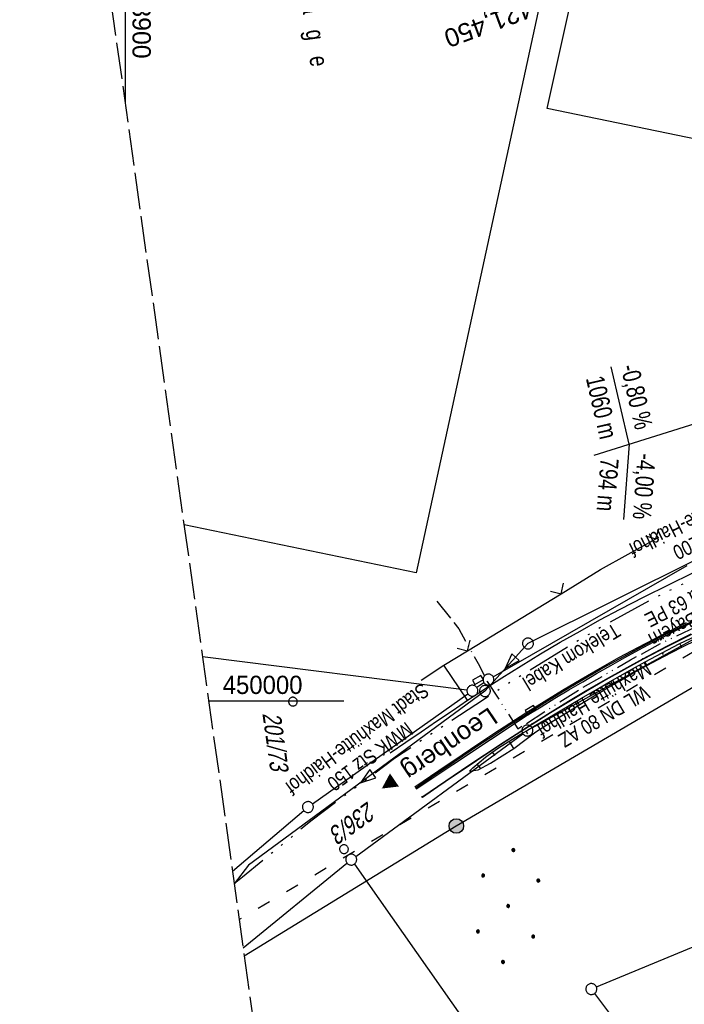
# Model space of a CAD drawing. Extents: x 508886 to 509272, y 449452 to 450225.
# Tile 24 of 46: x 508886 to 508977, y 449958 to 450093. Entities that reach past the tile are written whole.
import ezdxf
from ezdxf.enums import TextEntityAlignment as Align

# ---------------------------------------------------------------- set-up
doc = ezdxf.new("R2010")
doc.units = 0
doc.header["$LTSCALE"] = 10
doc.header["$MEASUREMENT"] = 0
for name, pattern in [('ACAD_ISO03W100', [30, 12, -18]), ('ACAD_ISO13W100', [36, 12, -3, 12, -3, 0, -3, 0, -3]), ('ACAD_ISO14W100', [25.5, 12, -3, 0.5, -3, 0.5, -3, 0.5, -3]), ('LT00', [0]), ('LT14', [0.6, 0.5, -0.1])]:
    doc.linetypes.add(name, pattern=pattern)
doc.layers.get('0').update_dxf_attribs({"linetype": 'LT00'})
for name, color, linetype in [('--EK_FBR', 250, 'LT00'), ('-EL-93-1', 250, 'LT00'), ('-GRA-40W', 11, 'Continuous'), ('ABWASSERLTG', 24, 'LT00'), ('ABWASSERLTG_FLIEßPF', 26, 'Continuous'), ('ABWASSERLTG_TEXT', 26, 'Continuous'), ('DFK_BES-NAME', 255, 'LT00'), ('DFK_FLUR_NR', 250, 'LT00'), ('DFK_GZPKT', 250, 'LT00'), ('DFK_KATASTER', 250, 'LT00'), ('DFK_NUTZUNG', 250, 'LT00'), ('DFK_TOPO-ANL', 252, 'LT00'), ('DFK_VERMPKT', 252, 'LT00'), ('GASLTG', 250, 'ACAD_ISO13W100'), ('GASLTG_TEXT', 250, 'Continuous'), ('ORTSRICHTUNG', 7, 'Continuous'), ('STROM_FREILTG', 80, 'STROMFREILEITUNG'), ('STROM_TEXT', 80, 'Continuous'), ('TELEKOM', 210, 'ACAD_ISO14W100'), ('TELEKOM_TEXT', 210, 'Continuous'), ('V123_AFBR_BAB', 250, 'LT00'), ('V123_BOESCH', 250, 'LT00'), ('V123_BOSCHUNG', 250, 'LT00'), ('V123_GEHWEG', 250, 'LT00'), ('V123_H_BORD', 8, 'LT00'), ('V123_KA_PRUF', 182, 'LT00'), ('V123_PARK_MS', 1, 'LT00'), ('V123_RASTER', 250, 'LT00'), ('V123_RINNE', 182, 'LT00'), ('V123_SINKK', 182, 'LT00'), ('V123_ZAUN', 40, 'LT00'), ('WASSERLTG', 130, 'ACAD_ISO03W100'), ('WASSERLTG_TEXT', 130, 'Continuous')]:
    doc.layers.add(name, color=color, linetype=linetype)
doc.layers.add('-BLATT_123-RAND', color=7, linetype='LT14', plot=False)
doc.styles.add('Arial', font='ARIAL.TTF')
doc.styles.add('Beschrift', font='ARIAL.TTF')
doc.styles.get("Standard").update_dxf_attribs({"font": 'ARIAL.TTF'})
doc.styles.add('Strom', font='txt-alt.shx')
doc.styles.add('Versorgungsltg', font='ARIAL.TTF', dxfattribs={"width": 0.8, "height": 2})
doc.linetypes.add('STROMFREILEITUNG', pattern='A,12.7,-5.5,["xx",Strom,S=2.5,R=0,X=-2.6,Y=-0.85],-4.35', length=22.55)

# ---------------------------------------------------------------- blocks, each defined once
blk = doc.blocks.new('SYMB7010')
at = {"color": 0, "linetype": 'ByBlock'}
for points in [[(-0.031408, 0.499213), (-0.093728, 0.49134), (-0.15457, 0.475719), (-0.212975, 0.452595), (-0.268021, 0.422333), (-0.31884, 0.385411), (-0.36463, 0.342411), (-0.40467, 0.29401), (-0.438329, 0.240973), (-0.465074, 0.184136), (-0.484486, 0.124395), (-0.496256, 0.062692), (-0.5002, 0)], [(-0.5002, 0), (-0.496256, -0.062692), (-0.484486, -0.124395), (-0.465075, -0.184136), (-0.438329, -0.240973), (-0.404671, -0.29401), (-0.36463, -0.342411), (-0.31884, -0.385411), (-0.268021, -0.422333), (-0.212975, -0.452595), (-0.154571, -0.475719), (-0.093728, -0.49134), (-0.031408, -0.499213), (0.031408, -0.499213)], [(0.5002, 0), (0.496256, 0.062692), (0.484485, 0.124395), (0.465074, 0.184136), (0.438329, 0.240973), (0.40467, 0.29401), (0.36463, 0.342411), (0.31884, 0.385411), (0.268021, 0.422333), (0.212975, 0.452595), (0.15457, 0.475719), (0.093728, 0.49134), (0.031408, 0.499213), (-0.031408, 0.499213)], [(0.031408, -0.499213), (0.093728, -0.491341), (0.15457, -0.475719), (0.212975, -0.452595), (0.268021, -0.422333), (0.31884, -0.385411), (0.36463, -0.342411), (0.404671, -0.294011), (0.438329, -0.240974), (0.465075, -0.184136), (0.484486, -0.124395), (0.496256, -0.062692), (0.500201, 0)]]:
    blk.add_lwpolyline(points, dxfattribs=at)
blk = doc.blocks.new('Ackerland7')
at = {"layer": 'DFK_NUTZUNG', "color": 0, "linetype": 'ByBlock'}
for p, q in [((-4, 3.93), (-4, 3.67)), ((-3.95, 3.63), (-3.95, 3.97)), ((-3.9, 3.99), (-3.9, 3.61)), ((-3.85, 3.6), (-3.85, 4)), ((-3.8, 3.99), (-3.8, 3.61)), ((-3.75, 3.63), (-3.75, 3.97)), ((-3.7, 3.93), (-3.7, 3.67)), ((-3.65, 3.8), (-3.65, 3.8)), ((3.7, 3.93), (3.7, 3.67)), ((3.75, 3.63), (3.75, 3.97)), ((3.8, 3.99), (3.8, 3.61)), ((3.85, 3.6), (3.85, 4)), ((3.9, 3.99), (3.9, 3.61)), ((3.95, 3.63), (3.95, 3.97)), ((4, 3.93), (4, 3.67)), ((4.05, 3.8), (4.05, 3.8)), ((-7.85, 0.13), (-7.85, -0.13)), ((-7.8, -0.17), (-7.8, 0.17)), ((-7.75, 0.19), (-7.75, -0.19)), ((-7.7, -0.2), (-7.7, 0.2)), ((-7.65, 0.19), (-7.65, -0.19)), ((-7.6, -0.17), (-7.6, 0.17)), ((-7.55, 0.13), (-7.55, -0.13)), ((-7.5, 0), (-7.5, 0)), ((-0.15, 0.13), (-0.15, -0.13)), ((-0.1, -0.17), (-0.1, 0.17)), ((-0.05, 0.19), (-0.05, -0.19)), ((0, -0.2), (0, 0.2)), ((0.05, 0.19), (0.05, -0.19)), ((0.1, -0.17), (0.1, 0.17)), ((0.15, 0.13), (0.15, -0.13)), ((0.2, 0), (0.2, 0)), ((7.55, 0.13), (7.55, -0.13)), ((7.6, -0.17), (7.6, 0.17)), ((7.65, 0.19), (7.65, -0.19)), ((7.7, -0.2), (7.7, 0.2)), ((7.75, 0.19), (7.75, -0.19)), ((7.8, -0.17), (7.8, 0.17)), ((7.85, 0.13), (7.85, -0.13)), ((7.9, 0), (7.9, 0)), ((-4, -3.67), (-4, -3.93)), ((-3.95, -3.97), (-3.95, -3.63)), ((-3.9, -3.61), (-3.9, -3.99)), ((-3.85, -4), (-3.85, -3.6)), ((-3.8, -3.61), (-3.8, -3.99)), ((-3.75, -3.97), (-3.75, -3.63)), ((-3.7, -3.67), (-3.7, -3.93)), ((-3.65, -3.8), (-3.65, -3.8)), ((3.7, -3.67), (3.7, -3.93)), ((3.75, -3.97), (3.75, -3.63)), ((3.8, -3.61), (3.8, -3.99)), ((3.85, -4), (3.85, -3.6)), ((3.9, -3.61), (3.9, -3.99)), ((3.95, -3.97), (3.95, -3.63)), ((4, -3.67), (4, -3.93)), ((4.05, -3.8), (4.05, -3.8))]:
    blk.add_line(p, q, dxfattribs=at)
for points in [[(-3.65, 3.8), (-3.67, 3.89), (-3.73, 3.96), (-3.81, 3.99), (-3.89, 3.99), (-3.97, 3.96), (-4.03, 3.89), (-4.05, 3.8), (-4.03, 3.71), (-3.97, 3.64), (-3.89, 3.6), (-3.81, 3.6), (-3.73, 3.64), (-3.67, 3.71), (-3.65, 3.8)], [(4.05, 3.8), (4.03, 3.89), (3.97, 3.96), (3.89, 3.99), (3.81, 3.99), (3.73, 3.96), (3.67, 3.89), (3.65, 3.8), (3.67, 3.71), (3.73, 3.64), (3.81, 3.61), (3.89, 3.61), (3.97, 3.64), (4.03, 3.71), (4.05, 3.8)], [(-7.5, 0), (-7.52, 0.09), (-7.58, 0.16), (-7.66, 0.19), (-7.74, 0.19), (-7.82, 0.16), (-7.88, 0.09), (-7.9, 0)], [(0.2, 0), (0.18, 0.09), (0.12, 0.16), (0.04, 0.19), (-0.04, 0.19), (-0.12, 0.16), (-0.18, 0.09), (-0.2, 0)], [(-0.2, 0), (-0.18, -0.09), (-0.12, -0.16), (-0.04, -0.19), (0.04, -0.19), (0.12, -0.16), (0.18, -0.09), (0.2, 0)], [(7.9, 0), (7.88, 0.09), (7.82, 0.16), (7.74, 0.19), (7.66, 0.19), (7.58, 0.16), (7.52, 0.09), (7.5, 0)], [(7.5, 0), (7.52, -0.09), (7.58, -0.16), (7.66, -0.19), (7.74, -0.19), (7.82, -0.16), (7.88, -0.09), (7.9, 0)], [(-7.9, 0), (-7.88, -0.09), (-7.82, -0.16), (-7.74, -0.19), (-7.66, -0.19), (-7.58, -0.16), (-7.52, -0.09), (-7.5, 0)], [(-3.65, -3.8), (-3.67, -3.71), (-3.73, -3.64), (-3.81, -3.61), (-3.89, -3.61), (-3.97, -3.64), (-4.03, -3.71), (-4.05, -3.8), (-4.03, -3.89), (-3.97, -3.96), (-3.89, -3.99), (-3.81, -3.99), (-3.73, -3.96), (-3.67, -3.89), (-3.65, -3.8)], [(4.05, -3.8), (4.03, -3.71), (3.97, -3.64), (3.89, -3.61), (3.81, -3.61), (3.73, -3.64), (3.67, -3.71), (3.65, -3.8), (3.67, -3.89), (3.73, -3.96), (3.81, -3.99), (3.89, -3.99), (3.97, -3.96), (4.03, -3.89), (4.05, -3.8)]]:
    blk.add_lwpolyline(points, dxfattribs=at)
blk = doc.blocks.new('SYMB0003')
at = {"color": 0, "linetype": 'ByBlock'}
for p, q in [((-0.015712, 0), (0.010166, 0.012015)), ((0, -0.021257), (-0.015712, 0)), ((0.010166, 0.012015), (0, -0.021257))]:
    blk.add_line(p, q, dxfattribs=at)
for points in [[(-0.031395, 0.499013), (-0.093691, 0.491144), (-0.154509, 0.475528), (-0.21289, 0.452414), (-0.267913, 0.422164), (-0.318712, 0.385257), (-0.364484, 0.342274), (-0.404509, 0.293893), (-0.438154, 0.240877), (-0.464888, 0.184062), (-0.484292, 0.124345), (-0.496058, 0.062667), (-0.5, 0)], [(-0.5, 0), (-0.496058, -0.062667), (-0.484292, -0.124345), (-0.464888, -0.184062), (-0.438154, -0.240877), (-0.404509, -0.293893), (-0.364485, -0.342274), (-0.318712, -0.385257), (-0.267914, -0.422164), (-0.21289, -0.452414), (-0.154509, -0.475529), (-0.093691, -0.491144), (-0.031395, -0.499014), (0.031395, -0.499014)], [(0.5, 0), (0.496057, 0.062667), (0.484292, 0.124345), (0.464888, 0.184062), (0.438153, 0.240877), (0.404509, 0.293893), (0.364484, 0.342274), (0.318712, 0.385257), (0.267913, 0.422164), (0.21289, 0.452414), (0.154509, 0.475528), (0.093691, 0.491144), (0.031395, 0.499013), (-0.031395, 0.499013)], [(0.031395, -0.499014), (0.093691, -0.491144), (0.154509, -0.475529), (0.21289, -0.452414), (0.267914, -0.422164), (0.318712, -0.385257), (0.364485, -0.342274), (0.404509, -0.293893), (0.438154, -0.240877), (0.464889, -0.184062), (0.484292, -0.124345), (0.496058, -0.062667), (0.5, 0)]]:
    blk.add_lwpolyline(points, dxfattribs=at)
blk = doc.blocks.new('SYMB0011')
at = {"color": 0, "linetype": 'ByBlock'}
for p, q in [((0.5, 0), (-0.5, 0)), ((0, 0.5), (0, -0.5))]:
    blk.add_line(p, q, dxfattribs=at)
blk = doc.blocks.new('SYMB0024')
at = {"color": 0, "linetype": 'ByBlock'}
for p, q in [((-0.5, 0.5), (0, 0)), ((0, 0), (0.5, 0.5))]:
    blk.add_line(p, q, dxfattribs=at)
blk = doc.blocks.new('SYMB0652')
at = {"color": 0, "linetype": 'ByBlock'}
blk.add_lwpolyline([(-0.15, -0.075), (0.15, -0.075), (0.15, 0.075), (-0.15, 0.075), (-0.15, -0.075)], dxfattribs=at)
blk = doc.blocks.new('ABWASSER-FLIEßPF')
at = {"layer": 'ABWASSERLTG_FLIEßPF'}
for p, q in [((0, 0), (-2.11, 0.7)), ((-2.11, 0.7), (-2.11, -0.7)), ((-2.11, -0.7), (0, 0))]:
    blk.add_line(p, q, dxfattribs=at)

msp = doc.modelspace()

# ---------------------------------------------------------------- hatches: boundary and pattern name
at = {"layer": 'STROM_TEXT'}
h = msp.add_hatch(color=256, dxfattribs=at)
edge = h.paths.add_edge_path()
edge.add_arc((508945.34, 449982.91), 1, 0, 360)

# ---------------------------------------------------------------- linework, layer by layer
at = {"layer": '--EK_FBR'}
for points in [[(508936.3, 449992.93), (508938.41, 449994.38), (508940.52, 449995.83), (508942.64, 449997.27), (508944.76, 449998.71), (508946.88, 450000.13), (508948.44, 450001.17), (508950, 450002.19), (508951.56, 450003.2), (508954.21, 450004.87), (508956.87, 450006.49), (508959.56, 450008.08), (508962.28, 450009.63), (508965.01, 450011.14), (508967.77, 450012.61), (508971.06, 450014.32), (508974.39, 450015.97), (508977.73, 450017.58)], [(508939.64, 449988.27), (508941.8, 449989.74), (508943.96, 449991.21), (508946.13, 449992.67), (508948.3, 449994.13), (508950.48, 449995.57), (508952.67, 449997), (508954.87, 449998.41), (508957.38, 449999.99), (508959.9, 450001.53), (508962.45, 450003.05), (508965.02, 450004.53), (508967.6, 450005.98), (508970.21, 450007.39), (508973.51, 450009.12), (508976.85, 450010.79)]]:
    msp.add_lwpolyline(points, dxfattribs=at)
at = {"layer": '-BLATT_123-RAND'}
msp.add_lwpolyline([(508885.55, 450185.32), (508987.91, 449452.43), (509272.15, 449492.13), (509169.8, 450225.01), (508885.55, 450185.32)], dxfattribs=at)
at = {"layer": '-GRA-40W'}
for p, q in [((508964.22, 450033.72), (509016.63, 450050.27)), ((508968.99, 450035.22), (508966.55, 450045.83)), ((508968.99, 450035.22), (508968.22, 450024.89))]:
    msp.add_line(p, q, dxfattribs=at)
at = {"layer": 'ABWASSERLTG', "flags": 128}
msp.add_lwpolyline([(509013.9, 450037.21), (508955.15, 450007.92), (508949.26, 450001.4), (508916.89, 449977.53), (508914.93, 449974.98)], dxfattribs=at)
at = {"layer": 'DFK_KATASTER'}
for p, q in [((508950.4, 450003.34), (508976.94, 450018.59)), ((508955.73, 449996.35), (508979.23, 450009.31)), ((508946.8, 450001.54), (508910.58, 450006.1)), ((508949.13, 450002.54), (508948.16, 450001.87)), ((508925.63, 449985.93), (508946.93, 450001.02)), ((508931.56, 449978.74), (508954.47, 449995.54)), ((508914.69, 449976.71), (508924.45, 449985.01)), ((508964.52, 449960.85), (509015.04, 449981.83)), ((508916.16, 449966.2), (508930.37, 449977.82)), ((508931.38, 449977.69), (508946.56, 449956.09)), ((508964.28, 449959.96), (508976.34, 449943.79))]:
    msp.add_line(p, q, dxfattribs=at)
at = {"layer": 'DFK_TOPO-ANL'}
for p, q in [((508961.91, 450119.15), (508939.84, 450017.61)), ((508957.78, 450081.26), (508965.28, 450115.01)), ((508984.43, 450075.69), (508957.78, 450081.26)), ((508939.84, 450017.61), (508908.06, 450024.2))]:
    msp.add_line(p, q, dxfattribs=at)
at = {"layer": 'GASLTG', "ltscale": 0.025, "flags": 128}
msp.add_lwpolyline([(508942.69, 450013.74), (508945.67, 450009.92), (508948.33, 450005.19), (508949.57, 450002.72), (508953.78, 449996.23), (508962.43, 450001.76), (508969.2, 450005.66), (508973.71, 450008.13), (508979.35, 450010.75), (508986.03, 450013.93), (508998.47, 450019.02), (509005.33, 450021.61), (509002.92, 450034.78), (509001.74, 450047.29)], dxfattribs=at)
at = {"layer": 'STROM_FREILTG', "ltscale": 0.05, "flags": 128}
msp.add_lwpolyline([(508916.31, 449965.1), (508945.34, 449982.91), (509154.74, 450105.78), (509184.23, 450121.69)], dxfattribs=at)
at = {"layer": 'STROM_TEXT'}
msp.add_circle((508945.34, 449982.91), 1, dxfattribs=at)
at = {"layer": 'TELEKOM', "ltscale": 0.05, "flags": 128}
msp.add_lwpolyline([(509011.28, 450070.83), (509015.69, 450053.34), (509013.73, 450045.66), (509017.98, 450033.63), (509004.4, 450029.22), (508994.1, 450024.81), (508971.81, 450013.83), (508964.42, 450009.74), (508952.93, 450002.74), (508948.03, 449999.53), (508936.86, 449992.15), (508925.61, 449983.71), (508916.04, 449975.91), (508914.93, 449974.99)], dxfattribs=at)
at = {"layer": 'V123_AFBR_BAB'}
for points in [[(508936.3, 449992.93), (508938.41, 449994.38), (508940.52, 449995.83), (508942.64, 449997.27), (508944.76, 449998.71), (508946.88, 450000.13), (508948.44, 450001.17), (508950, 450002.19), (508951.56, 450003.2), (508954.21, 450004.87), (508956.87, 450006.49), (508959.56, 450008.08), (508962.28, 450009.63), (508965.01, 450011.14), (508967.77, 450012.61), (508971.06, 450014.32), (508974.39, 450015.97), (508977.73, 450017.58)], [(508939.64, 449988.27), (508941.8, 449989.74), (508943.96, 449991.21), (508946.13, 449992.67), (508948.3, 449994.13), (508950.48, 449995.57), (508952.67, 449997), (508954.87, 449998.41), (508957.38, 449999.99), (508959.9, 450001.53), (508962.45, 450003.05), (508965.02, 450004.53), (508967.6, 450005.98), (508970.21, 450007.39), (508973.51, 450009.12), (508976.85, 450010.79)]]:
    msp.add_lwpolyline(points, dxfattribs=at)
at = {"layer": 'V123_BOESCH'}
for points in [[(508947.16, 449990.44), (508947.39, 449990.66), (508947.62, 449990.88), (508948.45, 449991.62), (508949.32, 449992.32), (508950.21, 449992.99), (508951.13, 449993.62), (508952.07, 449994.23), (508953.02, 449994.82), (508953.98, 449995.4), (508954.95, 449995.97), (508955.92, 449996.53), (508957.63, 449997.53), (508959.32, 449998.53), (508961.01, 449999.54), (508962.7, 450000.54), (508964.39, 450001.53), (508966.08, 450002.52), (508967.78, 450003.5), (508969.48, 450004.46), (508971.2, 450005.4), (508973.53, 450006.64), (508975.88, 450007.85), (508978.26, 450009.02)], [(508947.16, 449990.44), (508948.34, 449990.61), (508950, 449991.53), (508951.62, 449992.51), (508953.2, 449993.55), (508954.74, 449994.65), (508956.23, 449995.82), (508958.11, 449996.99), (508959.99, 449998.16), (508961.88, 449999.32), (508963.77, 450000.48), (508965.67, 450001.61), (508967.58, 450002.73), (508969.5, 450003.83), (508971.43, 450004.9), (508973.76, 450006.15), (508976.11, 450007.35), (508978.48, 450008.53)]]:
    msp.add_lwpolyline(points, dxfattribs=at)
at = {"layer": 'V123_BOSCHUNG'}
for p, q in [((508975.95, 450007.88), (508976.19, 450007.4)), ((508973.55, 450006.65), (508973.68, 450006.41)), ((508971.17, 450005.39), (508971.43, 450004.9)), ((508968.81, 450004.08), (508968.95, 450003.84)), ((508966.47, 450002.75), (508966.76, 450002.25)), ((508964.15, 450001.39), (508964.3, 450001.14)), ((508961.83, 450000.02), (508962.15, 449999.49)), ((508959.52, 449998.65), (508959.68, 449998.36)), ((508957.2, 449997.28), (508957.57, 449996.65)), ((508954.87, 449995.92), (508955.11, 449995.52)), ((508952.55, 449994.53), (508953.18, 449993.54)), ((508950.27, 449993.03), (508950.61, 449992.56)), ((508948.14, 449991.36), (508948.66, 449990.78))]:
    msp.add_line(p, q, dxfattribs=at)
at = {"layer": 'V123_GEHWEG'}
msp.add_lwpolyline([(508940.64, 449986.88), (508942.78, 449988.34), (508944.92, 449989.79), (508947.07, 449991.24), (508949.22, 449992.67), (508951.37, 449994.1), (508953.54, 449995.51), (508955.72, 449996.91), (508958.2, 449998.47), (508960.7, 450000), (508963.22, 450001.5), (508965.76, 450002.98), (508968.32, 450004.42), (508970.89, 450005.82), (508974.19, 450007.55), (508977.51, 450009.23)], dxfattribs=at)
at = {"layer": 'V123_H_BORD'}
msp.add_line((508939.84, 449987.99), (508955.06, 449998.11), dxfattribs=at)
for points in [[(508955.06, 449998.11), (508956.96, 449999.26), (508958.85, 450000.41), (508960.75, 450001.55), (508962.65, 450002.68), (508964.56, 450003.8), (508966.48, 450004.91), (508968.41, 450006), (508970.35, 450007.06), (508973.09, 450008.52), (508975.86, 450009.94), (508978.64, 450011.31)], [(508977.56, 450009.16), (508974.24, 450007.49), (508970.95, 450005.77), (508968.37, 450004.36), (508965.81, 450002.92), (508963.27, 450001.44), (508960.75, 449999.93), (508958.24, 449998.4), (508955.75, 449996.83), (508953.58, 449995.44), (508951.41, 449994.03), (508949.26, 449992.61), (508947.11, 449991.17), (508944.96, 449989.73), (508942.82, 449988.28), (508940.69, 449986.83)]]:
    msp.add_lwpolyline(points, dxfattribs=at)
at = {"layer": 'V123_PARK_MS'}
msp.add_line((508946.88, 450000.13), (508943.64, 450004.94), dxfattribs=at)
at = {"layer": 'V123_RASTER'}
for p, q in [((508900, 450100.39), (508900, 450081.89)), ((508929.94, 450000), (508911.44, 450000))]:
    msp.add_line(p, q, dxfattribs=at)
at = {"layer": 'V123_RINNE'}
msp.add_lwpolyline([(508939.76, 449988.11), (508941.91, 449989.58), (508944.07, 449991.05), (508946.22, 449992.52), (508948.39, 449993.97), (508950.56, 449995.41), (508952.74, 449996.84), (508954.93, 449998.25), (508957.44, 449999.83), (508959.97, 450001.38), (508962.52, 450002.9), (508965.09, 450004.38), (508967.68, 450005.83), (508970.29, 450007.24), (508973.04, 450008.68), (508975.81, 450010.08), (508978.6, 450011.43)], dxfattribs=at)
at = {"layer": 'V123_ZAUN'}
for p, q in [((508972.66, 450022.27), (508973.06, 450022.5)), ((508946.89, 450006.92), (508959.69, 450014.74))]:
    msp.add_line(p, q, dxfattribs=at)
for points in [[(508959.69, 450014.74), (508965.08, 450018.04), (508972.66, 450022.27)], [(508940.55, 450002.91), (508943.64, 450004.94), (508946.89, 450006.92)]]:
    msp.add_lwpolyline(points, dxfattribs=at)
at = {"layer": 'WASSERLTG', "ltscale": 0.015, "flags": 128}
msp.add_lwpolyline([(509185.62, 450111.7), (509104.33, 450064.12), (509100.95, 450072.68), (509028.26, 450046.26), (509032.04, 450038.7), (508915.61, 449970.08)], dxfattribs=at)

# ---------------------------------------------------------------- block references
at = {"layer": 'ABWASSERLTG_FLIEßPF'}
for p, rotation in [((508952.03, 450004.47), 227.8914115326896), ((508932.22, 449988.84), 216.4100285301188)]:
    msp.add_blockref('ABWASSER-FLIEßPF', p, dxfattribs=dict(at, rotation=rotation))
at = {"layer": 'DFK_GZPKT', "xscale": 1.500000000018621, "yscale": 1.5, "zscale": 1.5, "rotation": 264.7377099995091}
for p in [(508949.75, 450002.97), (508947.54, 450001.45), (508955.07, 449995.99), (508925.02, 449985.5), (508930.95, 449978.3), (508963.83, 449960.56)]:
    msp.add_blockref('SYMB7010', p, dxfattribs=at)
at = {"layer": 'DFK_NUTZUNG', "rotation": 264.7376999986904}
msp.add_blockref('Ackerland7', (508952.44, 449971.94), dxfattribs=at)
at = {"layer": 'DFK_VERMPKT', "xscale": 1.200000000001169, "yscale": 1.200000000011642, "zscale": 1.2, "rotation": 264.7377100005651}
for p in [(508922.97, 449999.95), (508929.96, 449979.73)]:
    msp.add_blockref('SYMB7010', p, dxfattribs=at)
at = {"layer": 'V123_GEHWEG', "xscale": 0.09999999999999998, "yscale": 0.1, "zscale": 0.1, "rotation": 277.95061}
for p in [(508970.89, 450005.82), (508955.72, 449996.91), (508940.64, 449986.88)]:
    msp.add_blockref('SYMB0011', p, dxfattribs=at)
at = {"layer": 'V123_KA_PRUF', "color": 185, "xscale": 1.5, "yscale": 1.5, "zscale": 1.5, "rotation": 277.95061}
for p in [(508955.15, 450007.92), (508949.26, 450001.4)]:
    msp.add_blockref('SYMB0003', p, dxfattribs=at)
at = {"layer": 'V123_SINKK', "color": 186, "xscale": 4.499999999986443, "yscale": 4.500000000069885, "zscale": 4.5, "rotation": 29.88409372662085}
msp.add_blockref('SYMB0652', (508948.29, 450002.92), dxfattribs=at)
at = {"layer": 'V123_SINKK', "xscale": 4.499999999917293, "yscale": 4.499999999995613, "zscale": 4.5, "rotation": 31.44526448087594}
msp.add_blockref('SYMB0652', (508955.52, 449998.79), dxfattribs=at)
at = {"layer": 'V123_ZAUN', "xscale": 2.1, "yscale": 2.1, "zscale": 2.1}
for p, rotation in [((508972.66, 450022.27), 29.19223), ((508959.69, 450014.74), 31.41598), ((508946.89, 450006.92), 31.41598)]:
    msp.add_blockref('SYMB0024', p, dxfattribs=dict(at, rotation=rotation))

# ---------------------------------------------------------------- texts
at = {"layer": '-EL-93-1', "style": 'Arial'}
msp.add_text('   km 176+421,450', height=2.5, rotation=200.31, dxfattribs=at).set_placement((508971.08, 450100.76), align=Align.MIDDLE_LEFT)
at = {"layer": '-GRA-40W', "style": 'Beschrift', "width": 0.75}
msp.add_text('-0,80 %', height=2.5, rotation=282.9602, dxfattribs=at).set_placement((508969.85, 450037.07), align=Align.RIGHT)
msp.add_text('1060 m', height=2.5, rotation=282.9602, dxfattribs=at).set_placement((508967.46, 450036.31), align=Align.TOP_RIGHT)
msp.add_text('794 m', height=2.5, rotation=265.7328, dxfattribs=at).set_placement((508967.59, 450033.21), align=Align.TOP_LEFT)
msp.add_text('-4,00 %', height=2.5, rotation=265.7328, dxfattribs=at).set_placement((508970.16, 450034.02))
at = {"layer": 'ABWASSERLTG_TEXT', "char_height": 2, "attachment_point": 5, "line_spacing_factor": 0.9, "style": 'Versorgungsltg'}
for s, insert, rotation in [('SWK PP 200\\PStadt Maxhütte-Haidhof', (508980.4, 450024.44), 206.1635), ('MWK Stz 150\\PStadt Maxhütte-Haidhof', (508932.65, 449993.63), 216.436)]:
    msp.add_mtext(s, dxfattribs=dict(at, insert=insert, rotation=rotation))
at = {"layer": 'DFK_BES-NAME', "width": 0.75}
msp.add_text('S   p   o   r   t   a   n   l   a   g   e', height=2.5, rotation=277.9506, dxfattribs=at).set_placement((508920.43, 450122.46))
at = {"layer": 'DFK_FLUR_NR', "oblique": 13.754, "width": 0.75}
for s, rotation, p in [('201/73', 277.9506, (508918.78, 449998.33)), ('236/3', 215.5871, (508933.25, 449986.36))]:
    msp.add_text(s, height=2.5, rotation=rotation, dxfattribs=at).set_placement(p)
at = {"layer": 'GASLTG_TEXT', "insert": (508978.22, 450010.31), "char_height": 2, "attachment_point": 2, "rotation": 207.0564, "line_spacing_factor": 0.8, "style": 'Versorgungsltg'}
msp.add_mtext('E.ON Bayern\\PG da 63 PE', dxfattribs=at)
at = {"layer": 'ORTSRICHTUNG', "insert": (508941.5, 449994.53), "char_height": 2.5, "attachment_point": 8, "rotation": 214.187, "style": 'Beschrift'}
msp.add_mtext('Leonberg ►', dxfattribs=at)
at = {"layer": 'TELEKOM_TEXT', "style": 'Versorgungsltg', "width": 0.8}
msp.add_text('Telekom Kabel', height=2, rotation=210.9575, dxfattribs=at).set_placement((508960.59, 450006.94), align=Align.CENTER)
at = {"layer": 'V123_RASTER'}
for s, rotation, width, p in [(' 508900', -89.999, 0.976, (508901, 450100.39)), (' 450000', 0.001, 0.938, (508912.44, 450001))]:
    msp.add_text(s, height=2.5, rotation=rotation, dxfattribs=dict(at, width=width)).set_placement(p)
at = {"layer": 'WASSERLTG_TEXT', "insert": (508964.88, 449999.08), "char_height": 2, "attachment_point": 5, "rotation": 210.5152, "line_spacing_factor": 0.8, "style": 'Versorgungsltg'}
msp.add_mtext('WL DN 80 AZ\\PMaxhütte Haidhof', dxfattribs=at)

doc.saveas('drawing.dxf')
